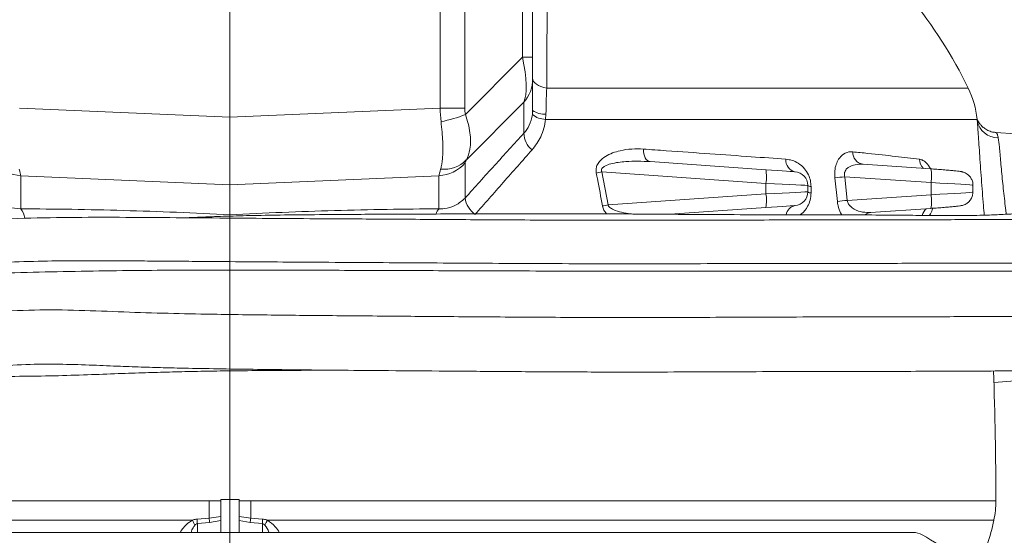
# Model space of a CAD drawing. Header units: millimetres. Extents: x 0 to 8410, y 0 to 5940.
# Tile 20 of 179: x 1330 to 1544, y 2872 to 2985. Entities that reach past the tile are written whole.
import ezdxf

# ---------------------------------------------------------------- set-up
doc = ezdxf.new("R2010")
doc.units = ezdxf.units.MM
doc.header["$LTSCALE"] = 10
doc.linetypes.add('CENTERX2', pattern=[20.32, 12.7, -2.54, 2.54, -2.54])
doc.styles.add('SLDTEXTSTYLE0', font='TXT', dxfattribs={"width": 0.605})
doc.dimstyles.new('SLDDIMSTYLE0', dxfattribs={"dimtxt": 50, "dimasz": 50, "dimexe": 0, "dimexo": 0.0625, "dimgap": 12.5, "dimtad": 1, "dimtoh": 1, "dimdec": 1, "dimrnd": 1e-09, "dimzin": 12, "dimdsep": 46, "dimtxsty": 'SLDTEXTSTYLE0', "dimsah": 1, "dimcen": 0.09, "dimadec": 0, "dimazin": 0, "dimtfac": 1, "dimtofl": 0, "dimtmove": 0, "dimatfit": 3, "dimfxl": 0, "dimfrac": 2, "dimtolj": 1, "dimtzin": 12, "dimarcsym": 0})

# ---------------------------------------------------------------- blocks, each defined once
blk = doc.blocks.new('*D14')
at = {"color": 7, "linetype": 'Continuous', "lineweight": 0}
for p, q in [((1075.65, 3477.87), (1075.65, 3610.76)), ((1075.65, 3595.76), (1375.65, 3595.76))]:
    blk.add_line(p, q, dxfattribs=at)
for points in [[(1075.65, 3595.76), (1125.65, 3588.26), (1125.65, 3603.26)], [(1375.65, 3595.76), (1325.65, 3603.26), (1325.65, 3588.26)]]:
    blk.add_solid(points, dxfattribs=at)
at = {"color": 7, "linetype": 'Continuous', "lineweight": 0, "insert": (1168.37, 3660.22), "char_height": 50, "attachment_point": 1, "style": 'SLDTEXTSTYLE0'}
blk.add_mtext('300', dxfattribs=at)

msp = doc.modelspace()

# ---------------------------------------------------------------- linework, layer by layer
at = {"color": 7, "linetype": 'CENTERX2', "lineweight": 0}
msp.add_line((1375.65, 2663.03), (1375.65, 4560.19), dxfattribs=at)
at = {"color": 7, "linetype": 'Continuous', "lineweight": 0}
for p, q in [((1375.65, 2963.44), (1375.65, 3020.87)), ((1441.65, 3020.87), (1441.65, 2976.56)), ((1441.65, 2976.56), (1441.65, 2971.84)), ((1441.65, 2971.84), (1441.65, 2964.93)), ((1441.6, 2964.03), (1441.65, 2964.93)), ((1375.65, 2963.44), (1375.65, 2948.69)), ((1538.61, 2962.19), (1538.54, 2962.99)), ((1546.86, 2959.82), (1542.72, 2960.11)), ((1467.25, 2953.78), (1492.47, 2952.01)), ((1528.47, 2952.18), (1513.62, 2953.19)), ((1528.46, 2952.18), (1528.47, 2952.18)), ((1375.65, 2942.17), (1375.65, 2948.69)), ((1501.65, 2948.57), (1501.65, 2947.17)), ((1537.65, 2947.14), (1537.65, 2948.6)), ((1492.47, 2943.73), (1471.65, 2942.27)), ((1515.29, 2942.67), (1528.47, 2943.56)), ((1528.47, 2943.56), (1528.46, 2943.56)), ((1542.22, 2905.6), (1546.86, 2905.93)), ((1373.65, 2880.02), (1377.65, 2880.02)), ((1373.65, 2880.02), (1373.65, 2879.73)), ((1373.65, 2876.33), (1373.65, 2879.73)), ((1377.65, 2880.02), (1377.65, 2879.73)), ((1377.65, 2876.33), (1377.65, 2879.73)), ((1373.65, 2876.33), (1373.65, 2875.45)), ((1373.65, 2872.87), (1373.65, 2875.45)), ((1377.65, 2876.33), (1377.65, 2875.45)), ((1377.65, 2872.87), (1377.65, 2875.45)), ((1524.57, 2872.87), (1226.74, 2872.87))]:
    msp.add_line(p, q, dxfattribs=at)
at = {"color": 8, "linetype": 'Continuous', "lineweight": 0}
for p, q in [((1421.49, 2965.46), (1421.49, 3020.87)), ((1426.87, 3020.87), (1426.87, 2965.46)), ((1439.46, 2976.56), (1439.46, 3020.87)), ((1427.01, 2964.07), (1439.46, 2976.56)), ((1441.65, 2976.56), (1439.46, 2976.56)), ((1444.72, 2969.78), (1536.63, 2969.78)), ((1439.74, 2966.72), (1427.19, 2954.12)), ((1439.74, 2959.96), (1439.74, 2966.72)), ((1329.82, 2965.46), (1375.65, 2963.44)), ((1375.65, 2963.44), (1421.49, 2965.46)), ((1426.87, 2965.46), (1421.49, 2965.46)), ((1444.56, 2964.15), (1444.47, 2962.99)), ((1538.54, 2962.99), (1444.47, 2962.99)), ((1426.91, 2953.45), (1426.91, 2945.8)), ((1375.65, 2948.69), (1330.06, 2950.69)), ((1330.06, 2950.69), (1330.06, 2943.47)), ((1421.24, 2950.69), (1375.65, 2948.69)), ((1421.24, 2943.47), (1421.24, 2950.69)), ((1456.72, 2951.52), (1458.11, 2944.32)), ((1492.53, 2949.02), (1456.72, 2951.52)), ((1508.09, 2945.08), (1507.55, 2950.22)), ((1509.69, 2950.47), (1510.24, 2945.31)), ((1528.53, 2949.19), (1509.69, 2950.47)), ((1492.53, 2946.72), (1492.53, 2949.02)), ((1502.35, 2948.33), (1502.35, 2946.93)), ((1528.53, 2946.55), (1528.53, 2949.19)), ((1458.11, 2944.32), (1492.53, 2946.72)), ((1510.24, 2945.31), (1528.53, 2946.55)), ((1308.65, 2879.75), (1371.1, 2879.75)), ((1380.21, 2879.75), (1542.65, 2879.75)), ((1367.47, 2875.52), (1308.52, 2875.52)), ((1368.52, 2875.77), (1371.11, 2875.96)), ((1371.24, 2875.03), (1368.57, 2874.79)), ((1368.57, 2874.79), (1368.57, 2872.87)), ((1371.11, 2875.96), (1373.65, 2876.33)), ((1373.65, 2875.45), (1371.24, 2875.03)), ((1377.65, 2876.33), (1380.2, 2875.96)), ((1380.07, 2875.03), (1377.65, 2875.45)), ((1382.74, 2874.79), (1380.07, 2875.03)), ((1380.2, 2875.96), (1382.79, 2875.77)), ((1382.74, 2872.87), (1382.74, 2874.79)), ((1542.21, 2875.52), (1383.84, 2875.52))]:
    msp.add_line(p, q, dxfattribs=at)
at = {"color": 8, "linetype": 'Continuous', "lineweight": 0, "flags": 128}
for points in [[(1441.65, 2971.96), (1441.71, 2971.62), (1441.87, 2971.28), (1442.13, 2970.95), (1442.49, 2970.65), (1442.94, 2970.38), (1443.47, 2970.14), (1444.07, 2969.94), (1444.72, 2969.78)], [(1467.25, 2953.78), (1466.96, 2953.85), (1466.69, 2954.01), (1466.44, 2954.26), (1466.22, 2954.6), (1466.05, 2955), (1465.92, 2955.47), (1465.84, 2955.97), (1465.81, 2956.5)], [(1501.65, 2948.57), (1501.48, 2948.58), (1500.97, 2948.61), (1500.15, 2948.65), (1499.03, 2948.7), (1497.65, 2948.77), (1496.08, 2948.85), (1494.35, 2948.93), (1492.53, 2949.02)], [(1492.53, 2946.72), (1494.35, 2946.81), (1496.08, 2946.9), (1497.65, 2946.97), (1499.03, 2947.04), (1500.15, 2947.09), (1500.97, 2947.14), (1501.48, 2947.16), (1501.65, 2947.17)], [(1371.1, 2879.75), (1371.1, 2879.27), (1371.1, 2878.8), (1371.1, 2878.32), (1371.1, 2877.85), (1371.1, 2877.37), (1371.1, 2876.9), (1371.11, 2876.43), (1371.11, 2875.96)], [(1380.2, 2875.96), (1380.2, 2876.43), (1380.2, 2876.9), (1380.21, 2877.37), (1380.21, 2877.85), (1380.21, 2878.32), (1380.21, 2878.8), (1380.21, 2879.27), (1380.21, 2879.75)]]:
    msp.add_lwpolyline(points, dxfattribs=at)
at = {"color": 7, "linetype": 'Continuous', "lineweight": 0, "flags": 128}
for points in [[(1492.47, 2952.01), (1493.75, 2951.92), (1494.96, 2951.84), (1496.06, 2951.76), (1497.02, 2951.69), (1497.81, 2951.64), (1498.39, 2951.6), (1498.74, 2951.57), (1498.86, 2951.57)], [(1498.86, 2944.18), (1498.74, 2944.17), (1498.39, 2944.14), (1497.81, 2944.1), (1497.02, 2944.05), (1496.06, 2943.98), (1494.96, 2943.9), (1493.75, 2943.82), (1492.47, 2943.73)]]:
    msp.add_lwpolyline(points, dxfattribs=at)
at = {"color": 7, "linetype": 'Continuous', "lineweight": 0}
for centre, radius, start, end in [((1446.64, 2926.17), 100, 25.8558, 39.3125), ((1518.63, 2961.06), 20, 5.5403, 25.8558), ((1498.65, 2948.57), 3, 360, 86), ((1498.65, 2947.17), 3, 274, 0), ((661.01, 2877.87), 881.64, 0.12192, 1.96406), ((1522.65, 2879.7), 20, 347.9186, 0.1219), ((1493.32, 2885.98), 50, 335.3104, 347.9186), ((1524.57, 2868.87), 4, 59.5515, 90), ((766.45, 1579.19), 1500, 58.91646, 59.55146)]:
    msp.add_arc(centre, radius, start, end, dxfattribs=at)
at = {"color": 8, "linetype": 'Continuous', "lineweight": 0}
for centre, radius, start, end in [((1433.85, 2971.84), 7.81, 319.0029, 359.9423), ((1444.1, 2968.27), 4.14, 233.793, 276.4036), ((1416.08, 2990.97), 29.04, 281.135, 292.1123), ((1444.56, 2967.71), 4.72, 231.1839, 268.8516), ((1543.18, 2963.63), 4.7, 190.8086, 269.7536), ((1444.42, 2960.01), 4.68, 180.5672, 231.9451), ((1514.1, 2955.81), 2.66, 177.8481, 259.5167), ((1422.25, 2959.14), 7.04, 264.7212, 314.536), ((1499.42, 2954.08), 2.57, 175.0079, 257.4977), ((1529, 2954.45), 3.02, 182.8588, 225.6293), ((1330.47, 2958.73), 8.04, 221.0371, 267.1375), ((1420.84, 2958.73), 8.04, 272.8625, 318.9629), ((1483.85, 2950.37), 8.78, 351.1883, 10.8102), ((1519.98, 2950.52), 8.65, 351.1538, 11.0868), ((1486.54, 2805.86), 148.69, 101.5692, 102.0397), ((1530.98, 2755.72), 195.91, 96.2382, 96.869), ((1502.29, 2949.29), 0.959, 228.4456, 273.355), ((1432.4, 2946.72), 5.56, 189.4674, 233.5755), ((1483.85, 2945.38), 8.78, 349.1898, 8.8117), ((1502.29, 2947.9), 0.972, 229.1569, 273.4129), ((1531.4, 2736.36), 210.02, 95.7838, 96.373), ((1519.98, 2945.22), 8.65, 348.9132, 8.8462), ((1327.26, 2941.1), 3.67, 4.9964, 40.2511), ((1422.73, 2941.9), 2.16, 133.5564, 166.8283), ((1487.61, 2781.7), 165.27, 100.2844, 100.713), ((1499.27, 2941.87), 2.34, 100.0379, 172.5158), ((1529.48, 2941.32), 2.97, 133.0641, 166.0593), ((1515.52, 2940.49), 2.18, 93.2568, 129.7131), ((1337.03, 2858.48), 34.88, 27.2821, 29.2339), ((1274.67, 2870.34), 94, 2.7135, 3.3132), ((1277.07, 2862.65), 94.98, 7.4887, 8.0583), ((1474.24, 2862.65), 94.98, 171.9417, 172.5113), ((1476.63, 2870.34), 94, 176.6868, 177.2865), ((1414.28, 2858.48), 34.88, 150.7661, 152.7179)]:
    msp.add_arc(centre, radius, start, end, dxfattribs=at)
for centre, major_axis, ratio, start_param, end_param in [((1433.65, 2981.66), (-5.18, 15.87), 0.256879, 3.412862, 4.302972), ((1428.07, 2965.78), (-0.26, 15), 0.438977, 1.58484, 1.785018), ((1433.87, 2965.78), (4.96, 5.18), 0.954793, 2.357344, 2.557523), ((1433.17, 2960.62), (6.23, 7.26), 0.083225, 2.746246, 3.044976), ((1324.22, 2965.74), (-5.83, 15.27), 0.037648, 3.299831, 3.598561), ((1427.09, 2965.74), (5.83, 15.27), 0.037648, 2.684624, 2.983355), ((1527.65, 2949.06), (10, -0.46), 0.016706, 0.000594, 1.484299), ((1527.65, 2946.68), (10, 0.46), 0.016706, 4.798887, 6.282197)]:
    msp.add_ellipse(centre, major_axis=major_axis, ratio=ratio, start_param=start_param, end_param=end_param, dxfattribs=at)
at = {"color": 7, "linetype": 'Continuous', "lineweight": 0}
for points, knots in [([(1227.42, 3115.73), (1227.23, 3115.69), (1226.22, 3115.44), (1224.38, 3114.9), (1221.46, 3114), (1217.77, 3112.74), (1213.08, 3110.93), (1207.86, 3108.61), (1202.42, 3105.82), (1197.35, 3102.74), (1192.72, 3099.43), (1188.56, 3095.93), (1184.86, 3092.16), (1181.82, 3088.41), (1179.53, 3085.03), (1177.97, 3082.31), (1176.92, 3080.23), (1176.09, 3078.41), (1175.22, 3076.33), (1174.25, 3073.65), (1173.26, 3070.31), (1172.35, 3066.41), (1171.57, 3061.54), (1171.08, 3056.03), (1170.97, 3050.12), (1171.22, 3044.59), (1171.76, 3039.51), (1172.45, 3035.01), (1173.1, 3031.37), (1173.63, 3028.63), (1174.04, 3026.57), (1174.45, 3024.53), (1174.93, 3022.12), (1175.57, 3019), (1176.48, 3014.6), (1177.61, 3009.08), (1178.87, 3002.8), (1180.03, 2996.78), (1181.09, 2991.22), (1182.06, 2986.14), (1182.97, 2981.38), (1183.87, 2976.8), (1184.72, 2972.63), (1185.57, 2968.75), (1186.44, 2965), (1187.49, 2960.96), (1188.72, 2956.7), (1190.09, 2952.54), (1191.42, 2948.98), (1192.58, 2946.21), (1193.54, 2944.12), (1194.49, 2942.2), (1195.61, 2940.13), (1197.05, 2937.72), (1198.74, 2935.21), (1200.96, 2932.35), (1203.57, 2929.59), (1206.21, 2927.57), (1208.43, 2926.32), (1210.39, 2925.47), (1212.74, 2924.77), (1215.15, 2924.35), (1217.27, 2924.18), (1219.02, 2924.13), (1220.61, 2924.15), (1222.35, 2924.23), (1224.39, 2924.37), (1226.84, 2924.58), (1229.45, 2924.83), (1232.39, 2925.09), (1235.69, 2925.36), (1239.68, 2925.69), (1244.04, 2926.03), (1248.65, 2926.39), (1253.03, 2926.73), (1257.24, 2927.05), (1261.35, 2927.38), (1265.56, 2927.71), (1269.58, 2928.04), (1273.38, 2928.35), (1277.15, 2928.66), (1281.48, 2929.01), (1286.64, 2929.41), (1292.6, 2929.84), (1299.04, 2930.27), (1305.62, 2930.68), (1312.27, 2931.07), (1319.62, 2931.48), (1327.52, 2931.86), (1335.69, 2932.1), (1343.23, 2932.15), (1350.04, 2932.13), (1356.14, 2932.09), (1361.83, 2932.05), (1368.27, 2932), (1375.95, 2931.94), (1385.03, 2931.88), (1394.89, 2931.81), (1405.17, 2931.75), (1415.7, 2931.68), (1426.31, 2931.62), (1437.19, 2931.55), (1448.33, 2931.5), (1459.71, 2931.47), (1471.21, 2931.48), (1482.64, 2931.51), (1493.74, 2931.54), (1504.23, 2931.55), (1513.39, 2931.56), (1521.36, 2931.57), (1528.41, 2931.59), (1535.01, 2931.61), (1541.06, 2931.63), (1546.46, 2931.63), (1551.15, 2931.62), (1555.07, 2931.59), (1558.2, 2931.54), (1560.61, 2931.5), (1562.38, 2931.47), (1563.57, 2931.47), (1564.47, 2931.55), (1565.26, 2931.73), (1566.04, 2932.03), (1566.75, 2932.42), (1567.36, 2932.87), (1567.92, 2933.39), (1568.59, 2934.23), (1569.19, 2935.44), (1569.53, 2936.9), (1569.53, 2938.44), (1569.17, 2939.99), (1568.46, 2941.4), (1567.5, 2942.55), (1566.3, 2943.43), (1565.22, 2943.87), (1564.38, 2944.05), (1563.68, 2944.11), (1562.85, 2944.07), (1561.79, 2943.82), (1560.67, 2943.22), (1559.6, 2942.3), (1559.18, 2941.41), (1558.97, 2940.96)], [0, 0, 0, 0, 0.000756, 0.004092, 0.007444, 0.012639, 0.01917, 0.026768, 0.034587, 0.042627, 0.049523, 0.056542, 0.06365, 0.070284, 0.075781, 0.080143, 0.083013, 0.085314, 0.088329, 0.092258, 0.097092, 0.102832, 0.109105, 0.117931, 0.126327, 0.134314, 0.141916, 0.149007, 0.154953, 0.158734, 0.161715, 0.164409, 0.168081, 0.172801, 0.178584, 0.187912, 0.197208, 0.205809, 0.213666, 0.220737, 0.22726, 0.233689, 0.240015, 0.24486, 0.250232, 0.256151, 0.262584, 0.269427, 0.275537, 0.279888, 0.283454, 0.286459, 0.290216, 0.294931, 0.300468, 0.305794, 0.313989, 0.320934, 0.324081, 0.327956, 0.332834, 0.338024, 0.342139, 0.345379, 0.348405, 0.351494, 0.355522, 0.36055, 0.365924, 0.370426, 0.376723, 0.383515, 0.391041, 0.398496, 0.405893, 0.411892, 0.418136, 0.424643, 0.430788, 0.435787, 0.44109, 0.44694, 0.454156, 0.462727, 0.471583, 0.480445, 0.489311, 0.498179, 0.509516, 0.520348, 0.530318, 0.53931, 0.547202, 0.554199, 0.561474, 0.572171, 0.583749, 0.596324, 0.610038, 0.623467, 0.637493, 0.652162, 0.66754, 0.683692, 0.700603, 0.718011, 0.735655, 0.753308, 0.770754, 0.785323, 0.800305, 0.815478, 0.830549, 0.845138, 0.858771, 0.8712, 0.882461, 0.892641, 0.901861, 0.910181, 0.917078, 0.922758, 0.927485, 0.931387, 0.93342, 0.936694, 0.941085, 0.946212, 0.951824, 0.957649, 0.962785, 0.967229, 0.972186, 0.976401, 0.980024, 0.981621, 0.983168, 0.985373, 0.988368, 0.992099, 0.996026, 1, 1, 1, 1]), ([(1562.28, 2940.78), (1562.28, 2940.78), (1562.3, 2940.8), (1562.23, 2940.8), (1562.13, 2940.81), (1561.94, 2940.83), (1561.62, 2940.85), (1561.08, 2940.88), (1560.31, 2940.91), (1559.24, 2940.95), (1557.8, 2940.99), (1555.9, 2941.03), (1553.46, 2941.07), (1550.36, 2941.1), (1546.48, 2941.12), (1541.76, 2941.12), (1536.09, 2941.11), (1529.44, 2941.09), (1521.86, 2941.07), (1513.85, 2941.06), (1505.63, 2941.05), (1497.46, 2941.04), (1489.16, 2941.02), (1479.98, 2941), (1470.07, 2940.98), (1459.58, 2940.97), (1449.62, 2940.99), (1440.24, 2941.03), (1431.42, 2941.08), (1423.15, 2941.13), (1415.38, 2941.18), (1408.09, 2941.23), (1399.83, 2941.28), (1390.55, 2941.33), (1379.97, 2941.4), (1369.3, 2941.49), (1358.39, 2941.58), (1347.44, 2941.64), (1336.49, 2941.58), (1326.62, 2941.28), (1317.96, 2940.88), (1310.48, 2940.49), (1302.64, 2940.03), (1294.51, 2939.5), (1286.18, 2938.9), (1279.61, 2938.38), (1275.1, 2938.02), (1272.8, 2937.83), (1270.82, 2937.67), (1268.82, 2937.5), (1266.56, 2937.32), (1264.02, 2937.11), (1261.24, 2936.88), (1257.96, 2936.62), (1254.19, 2936.32), (1249.91, 2935.98), (1245.54, 2935.66), (1241.46, 2935.36), (1238.1, 2935.09), (1235.32, 2934.85), (1232.84, 2934.61), (1230.36, 2934.34), (1228.03, 2934.06), (1226, 2933.8), (1224.15, 2933.57), (1222.32, 2933.38), (1220.38, 2933.26), (1218.56, 2933.25), (1217.04, 2933.38), (1215.82, 2933.59), (1214.72, 2933.88), (1213.54, 2934.31), (1212.25, 2934.99), (1211.01, 2935.86), (1210.01, 2936.73), (1209.32, 2937.4), (1208.77, 2937.98), (1208.01, 2938.81), (1206.83, 2940.24), (1205.31, 2942.36), (1203.67, 2945.04), (1201.95, 2948.31), (1200.13, 2952.48), (1198.28, 2957.67), (1196.9, 2961.99), (1196.28, 2964.68), (1196.16, 2965.21)], [0, 0, 0, 0, 0.001913, 0.005812, 0.009988, 0.014477, 0.020844, 0.027924, 0.035854, 0.044795, 0.054937, 0.066503, 0.079748, 0.094967, 0.11249, 0.13243, 0.15457, 0.178647, 0.203866, 0.22909, 0.250856, 0.272149, 0.292819, 0.312737, 0.337944, 0.361399, 0.382957, 0.402758, 0.420997, 0.437845, 0.453445, 0.467926, 0.481396, 0.502401, 0.522441, 0.543329, 0.564907, 0.586992, 0.6094, 0.631987, 0.645879, 0.660855, 0.676789, 0.693568, 0.711072, 0.729079, 0.735423, 0.740274, 0.744098, 0.748479, 0.753551, 0.759296, 0.765693, 0.772632, 0.782079, 0.792328, 0.803381, 0.813864, 0.822696, 0.829061, 0.835679, 0.842607, 0.849316, 0.855161, 0.860131, 0.865964, 0.872638, 0.879752, 0.885643, 0.89062, 0.895281, 0.900444, 0.906611, 0.913256, 0.918383, 0.921753, 0.923832, 0.926236, 0.932414, 0.940507, 0.948469, 0.957898, 0.968986, 0.981906, 0.996481, 1, 1, 1, 1]), ([(1542.73, 2960.14), (1542.46, 2960.16), (1541.82, 2960.2), (1540.91, 2960.55), (1540.07, 2961.07), (1539.43, 2961.66), (1538.98, 2962.23), (1538.71, 2962.71), (1538.59, 2963), (1538.56, 2963.07), (1538.56, 2963.09)], [0, 0, 0, 0, 0.130108, 0.305026, 0.46384, 0.608334, 0.737881, 0.854778, 0.972209, 1, 1, 1, 1]), ([(1540.11, 2942.08), (1540.05, 2942.78), (1539.91, 2944.41), (1539.7, 2947.1), (1539.48, 2950.03), (1539.27, 2952.92), (1539.09, 2955.64), (1538.92, 2958.14), (1538.78, 2960.17), (1538.68, 2961.52), (1538.62, 2962.05), (1538.61, 2962.19)], [0, 0, 0, 0, 0.093277, 0.217194, 0.344369, 0.470903, 0.600972, 0.726959, 0.85657, 0.96251, 1, 1, 1, 1]), ([(1537.63, 2948.6), (1537.64, 2948.67), (1537.68, 2949.04), (1537.49, 2949.66), (1537.13, 2950.35), (1536.68, 2950.84), (1536.22, 2951.18), (1535.79, 2951.39), (1535.46, 2951.5), (1535.21, 2951.57), (1534.96, 2951.62), (1534.59, 2951.67), (1533.98, 2951.74), (1533.03, 2951.83), (1531.86, 2951.93), (1530.5, 2952.04), (1529.34, 2952.12), (1528.65, 2952.17), (1528.47, 2952.18)], [0, 0, 0, 0, 0.015276, 0.079548, 0.133943, 0.181508, 0.22307, 0.258637, 0.287628, 0.313341, 0.350627, 0.417957, 0.52656, 0.631618, 0.742305, 0.851113, 0.959247, 1, 1, 1, 1]), ([(1528.47, 2943.56), (1528.73, 2943.58), (1529.48, 2943.63), (1530.7, 2943.72), (1532.02, 2943.82), (1533.17, 2943.92), (1534.1, 2944.02), (1534.69, 2944.09), (1535.05, 2944.14), (1535.35, 2944.21), (1535.74, 2944.32), (1536.23, 2944.56), (1536.77, 2944.97), (1537.26, 2945.57), (1537.6, 2946.33), (1537.62, 2946.88), (1537.64, 2947.14)], [0, 0, 0, 0, 0.05639, 0.164184, 0.272297, 0.38085, 0.490448, 0.603247, 0.667052, 0.704413, 0.736647, 0.777613, 0.825316, 0.882857, 0.944459, 1, 1, 1, 1]), ([(1577.25, 2944.32), (1577.35, 2944.15), (1577.92, 2943.3), (1578.51, 2941.47), (1578.95, 2939), (1578.96, 2936.32), (1578.58, 2933.73), (1577.86, 2931.34), (1576.69, 2928.68), (1574.82, 2926.02), (1572.38, 2923.58), (1570.26, 2922), (1568.59, 2920.98), (1567.4, 2920.36), (1566.51, 2919.97), (1565.93, 2919.75), (1565.55, 2919.64), (1565.38, 2919.6), (1565.23, 2919.57), (1565.05, 2919.57), (1564.76, 2919.58), (1564.28, 2919.63), (1563.51, 2919.68), (1562.33, 2919.76), (1560.62, 2919.83), (1558.37, 2919.9), (1555.54, 2919.95), (1552.12, 2919.99), (1547.9, 2920), (1542.82, 2919.99), (1536.83, 2919.96), (1529.94, 2919.92), (1521.83, 2919.9), (1512.55, 2919.89), (1502.1, 2919.87), (1491.32, 2919.84), (1480.53, 2919.79), (1469.97, 2919.75), (1459.84, 2919.74), (1450.25, 2919.77), (1441.22, 2919.82), (1432.7, 2919.88), (1424.66, 2919.94), (1417.08, 2920), (1409.51, 2920.06), (1401.98, 2920.13), (1394.49, 2920.19), (1387.3, 2920.26), (1380.14, 2920.34), (1372.15, 2920.46), (1363.31, 2920.63), (1353.69, 2920.9), (1343.97, 2921.31), (1334.19, 2921.53), (1324.31, 2921), (1314.18, 2919.98), (1303.56, 2919.04), (1295.14, 2918.33), (1289.08, 2917.79), (1285.37, 2917.46), (1281.71, 2917.12), (1278.34, 2916.82), (1275.51, 2916.57), (1273.14, 2916.38), (1270.88, 2916.2), (1268.34, 2916.02), (1265.45, 2915.84), (1262.12, 2915.67), (1259, 2915.57), (1256.15, 2915.52), (1253.74, 2915.53), (1251.52, 2915.59), (1249.71, 2915.69), (1248.12, 2915.82), (1246.44, 2916.01), (1244.57, 2916.33), (1242.95, 2916.74), (1241.77, 2917.13), (1240.84, 2917.5), (1239.91, 2917.94), (1238.87, 2918.55), (1237.92, 2919.23), (1237.3, 2919.78), (1237.07, 2919.99)], [0, 0, 0, 0, 0.001227, 0.006446, 0.012855, 0.019444, 0.027583, 0.034514, 0.041348, 0.054611, 0.067674, 0.082074, 0.09254, 0.102454, 0.111293, 0.118814, 0.124787, 0.130558, 0.136408, 0.142706, 0.150524, 0.159197, 0.168917, 0.179916, 0.192472, 0.20691, 0.221064, 0.237131, 0.255335, 0.275552, 0.29754, 0.321031, 0.345093, 0.373049, 0.400368, 0.426683, 0.451734, 0.475345, 0.49734, 0.517625, 0.536343, 0.553667, 0.569749, 0.584715, 0.598668, 0.614196, 0.628525, 0.641895, 0.655501, 0.669562, 0.687671, 0.706225, 0.725054, 0.744065, 0.763302, 0.783476, 0.805374, 0.828675, 0.836717, 0.844886, 0.853177, 0.861393, 0.86808, 0.873001, 0.878382, 0.884706, 0.891942, 0.900533, 0.91113, 0.917918, 0.925306, 0.932815, 0.938787, 0.943187, 0.949773, 0.958286, 0.965774, 0.971334, 0.976363, 0.981465, 0.987739, 0.995286, 1, 1, 1, 1]), ([(1218.04, 2924.17), (1218.56, 2923.47), (1220.29, 2921.11), (1222.97, 2918.14), (1225.82, 2914.98), (1228.25, 2912.52), (1230.6, 2910.38), (1232.86, 2908.64), (1235.08, 2907.23), (1237.16, 2906.19), (1239.05, 2905.48), (1240.72, 2904.97), (1242.41, 2904.56), (1244.27, 2904.22), (1246.34, 2903.96), (1248.76, 2903.76), (1251.73, 2903.65), (1255.26, 2903.63), (1258.91, 2903.68), (1262.12, 2903.78), (1264.87, 2903.9), (1267.91, 2904.07), (1271.42, 2904.31), (1275.6, 2904.64), (1280.29, 2905.05), (1285.89, 2905.57), (1292.56, 2906.16), (1299.95, 2906.78), (1307.82, 2907.46), (1316.07, 2908.24), (1324.12, 2909.09), (1331.89, 2909.6), (1339.01, 2909.59), (1345.58, 2909.37), (1351.52, 2909.11), (1356.81, 2908.92), (1361.75, 2908.78), (1367.39, 2908.66), (1374.06, 2908.54), (1381.9, 2908.43), (1390.29, 2908.34), (1399.29, 2908.25), (1409.73, 2908.17), (1421.51, 2908.07), (1434.5, 2907.97), (1447.84, 2907.88), (1460.55, 2907.84), (1472.57, 2907.86), (1483.7, 2907.91), (1494.54, 2907.95), (1504.84, 2907.98), (1514.41, 2907.99), (1523.22, 2908), (1531.43, 2908.03), (1539.03, 2908.07), (1545.86, 2908.1), (1551.47, 2908.1), (1555.91, 2908.07), (1559.3, 2908.02), (1561.94, 2907.95), (1563.93, 2907.87), (1565.38, 2907.81), (1566.38, 2907.79), (1567.15, 2907.83), (1567.86, 2907.94), (1568.71, 2908.15), (1569.78, 2908.5), (1571.1, 2909), (1572.75, 2909.74), (1574.67, 2910.76), (1577.05, 2912.24), (1579.54, 2914.11), (1582.04, 2916.44), (1584.35, 2919.06), (1586.44, 2922.13), (1587.98, 2925.3), (1588.96, 2928.06), (1589.47, 2930), (1589.78, 2931.47), (1590.02, 2932.85), (1590.23, 2934.71), (1590.3, 2936.97), (1590.21, 2939.23), (1589.97, 2940.73), (1589.87, 2941.36)], [0, 0, 0, 0, 0.006489, 0.021845, 0.033286, 0.044633, 0.055179, 0.064816, 0.072537, 0.080213, 0.086568, 0.090862, 0.096335, 0.102765, 0.108347, 0.114737, 0.123598, 0.134401, 0.143803, 0.151711, 0.158106, 0.163599, 0.17323, 0.18229, 0.191692, 0.203983, 0.218051, 0.232916, 0.248302, 0.264299, 0.280929, 0.294855, 0.307759, 0.319628, 0.33032, 0.339674, 0.348099, 0.356877, 0.369901, 0.383848, 0.398808, 0.414894, 0.432254, 0.455353, 0.479623, 0.505216, 0.532317, 0.555089, 0.578512, 0.602285, 0.626165, 0.649871, 0.673428, 0.697551, 0.721851, 0.74576, 0.768538, 0.786032, 0.80204, 0.816636, 0.829942, 0.842118, 0.853325, 0.862275, 0.870759, 0.878929, 0.886847, 0.894525, 0.902435, 0.911838, 0.921206, 0.932159, 0.940432, 0.949366, 0.958646, 0.966528, 0.972715, 0.977328, 0.979172, 0.982136, 0.986088, 0.990829, 0.996137, 1, 1, 1, 1]), ([(1551.09, 2941.09), (1551.01, 2941.14), (1550.69, 2941.34), (1550.07, 2941.62), (1549.34, 2941.9), (1548.55, 2942.13), (1547.71, 2942.29), (1546.81, 2942.36), (1545.83, 2942.34), (1544.61, 2942.26), (1543.09, 2942.18), (1541.21, 2942.1), (1539.08, 2942.05), (1536.42, 2942.02), (1533.14, 2942), (1529.19, 2942.01), (1524.51, 2942.05), (1518.79, 2942.1), (1511.93, 2942.15), (1503.78, 2942.17), (1494.58, 2942.18), (1484.36, 2942.19), (1473.49, 2942.26), (1462.74, 2942.34), (1452.45, 2942.4), (1442.87, 2942.41), (1433.62, 2942.39), (1424.91, 2942.35), (1416.86, 2942.32), (1409.51, 2942.29), (1402.02, 2942.25), (1394.46, 2942.2), (1386.93, 2942.12), (1380.29, 2942.01), (1374.46, 2941.85), (1370.13, 2941.7), (1367.45, 2941.58), (1366.46, 2941.53), (1366.18, 2941.51)], [0, 0, 0, 0, 0.002227, 0.009713, 0.016538, 0.023847, 0.03672, 0.051454, 0.068677, 0.089275, 0.11385, 0.133908, 0.156495, 0.182055, 0.211093, 0.244013, 0.280472, 0.319708, 0.367885, 0.417451, 0.467745, 0.518652, 0.570038, 0.620983, 0.663322, 0.703616, 0.741739, 0.776742, 0.8082, 0.836573, 0.862275, 0.894407, 0.922669, 0.947566, 0.969483, 0.988705, 0.996816, 1, 1, 1, 1]), ([(1564.38, 2931.56), (1564.12, 2931.44), (1563.51, 2931.16), (1562.69, 2930.86), (1561.89, 2930.58), (1561.21, 2930.37), (1560.65, 2930.21), (1560.1, 2930.08), (1559.64, 2929.97), (1559.12, 2929.87), (1558.68, 2929.82), (1558.14, 2929.8), (1557.39, 2929.79), (1556.26, 2929.79), (1554.61, 2929.81), (1552.31, 2929.83), (1549.4, 2929.85), (1545.87, 2929.87), (1541.74, 2929.88), (1536.84, 2929.88), (1531.15, 2929.89), (1524.68, 2929.88), (1517.5, 2929.88), (1509.28, 2929.87), (1499.96, 2929.87), (1489.68, 2929.86), (1479.25, 2929.86), (1468.91, 2929.86), (1458.88, 2929.86), (1448.75, 2929.88), (1438.61, 2929.91), (1428.5, 2929.94), (1419.07, 2929.98), (1410.27, 2930.01), (1401.44, 2930.04), (1392.6, 2930.07), (1383.45, 2930.09), (1374.24, 2930.09), (1364.63, 2930.08), (1354.65, 2930.02), (1344.44, 2929.88), (1334.03, 2929.66), (1324.67, 2929.42), (1316.57, 2929.18), (1309.81, 2928.94), (1303.23, 2928.68), (1296.84, 2928.42), (1290.76, 2928.17), (1285.74, 2927.98), (1281.84, 2927.85), (1278.96, 2927.76), (1276.05, 2927.68), (1272.7, 2927.6), (1269.25, 2927.56), (1266.11, 2927.54), (1264.38, 2927.55), (1263.59, 2927.56)], [0, 0, 0, 0, 0.007927, 0.0192372, 0.0297014, 0.0397802, 0.0493213, 0.0581809, 0.0708242, 0.0838809, 0.097774, 0.109129, 0.121523, 0.1352811, 0.1507635, 0.1683627, 0.1884993, 0.2081174, 0.2301874, 0.2545378, 0.2806955, 0.3081969, 0.336377, 0.3644871, 0.3967653, 0.4281984, 0.4584979, 0.4873497, 0.5144444, 0.5395366, 0.5671289, 0.5922993, 0.6153492, 0.6365422, 0.6561062, 0.6785591, 0.6992765, 0.7207372, 0.7434484, 0.7672214, 0.7918564, 0.8171237, 0.8427234, 0.859598, 0.8762503, 0.8926845, 0.9089045, 0.924914, 0.9398135, 0.9485008, 0.9561857, 0.9632723, 0.9725143, 0.9843576, 0.9929199, 1, 1, 1, 1]), ([(1300.67, 2906.85), (1302.62, 2906.85), (1307.11, 2906.84), (1314.28, 2906.88), (1322, 2906.9), (1329.61, 2906.9), (1337.17, 2907.01), (1344.43, 2907.25), (1351.07, 2907.5), (1357.03, 2907.71), (1362.54, 2907.86), (1367.97, 2907.99), (1373.63, 2908.09), (1380.05, 2908.16), (1387.32, 2908.21), (1394.45, 2908.24), (1398.98, 2908.24), (1400.82, 2908.24)], [0, 0, 0, 0, 0.063371, 0.145568, 0.227066, 0.307072, 0.383366, 0.454467, 0.519496, 0.577205, 0.628088, 0.680096, 0.73487, 0.792704, 0.866617, 0.946123, 1, 1, 1, 1])]:
    msp.add_open_spline(points, degree=3, knots=knots, dxfattribs=at)
at = {"color": 8, "linetype": 'Continuous', "lineweight": 0}
for points, knots in [([(1444.97, 3000.48), (1444.95, 2998.86), (1444.91, 2995.53), (1444.85, 2989.9), (1444.8, 2983.7), (1444.76, 2977.02), (1444.73, 2972.19), (1444.72, 2969.78)], [0, 0, 0, 0, 0.1911308, 0.3904087, 0.5896789, 0.7948426, 1, 1, 1, 1]), ([(1444.72, 2969.78), (1444.69, 2969.04), (1444.63, 2967.53), (1444.58, 2965.61), (1444.57, 2964.46), (1444.56, 2964.15)], [0, 0, 0, 0, 0.417302, 0.842715, 1, 1, 1, 1]), ([(1421.61, 2952.13), (1421.76, 2952.84), (1422, 2953.96), (1422.09, 2956.13), (1422.06, 2958.07), (1421.93, 2960.21), (1421.77, 2961.72), (1421.69, 2962.48)], [0, 0, 0, 0, 0.299816, 0.47312, 0.650999, 0.823298, 1, 1, 1, 1]), ([(1427.01, 2964.07), (1427.22, 2963.39), (1427.65, 2962.02), (1428.02, 2960.05), (1428.15, 2958.18), (1428.03, 2956.04), (1427.51, 2954.87), (1427.19, 2954.12)], [0, 0, 0, 0, 0.169982, 0.344147, 0.517717, 0.695841, 1, 1, 1, 1]), ([(1439.74, 2959.96), (1440.18, 2960.5), (1441.11, 2961.64), (1441.43, 2963.21), (1441.6, 2964.03)], [0, 0, 0, 0, 0.477508, 1, 1, 1, 1]), ([(1444.47, 2962.99), (1444.36, 2962.34), (1444.15, 2961.02), (1443.3, 2958.67), (1442.22, 2957.23), (1441.53, 2956.32)], [0, 0, 0, 0, 0.261408, 0.530392, 1, 1, 1, 1]), ([(1426.91, 2945.8), (1429.06, 2948.19), (1433.36, 2952.97), (1437.61, 2957.63), (1439.74, 2959.96)], [0, 0, 0, 0, 0.499653, 1, 1, 1, 1]), ([(1542.72, 2960.06), (1542.75, 2960.06), (1542.83, 2960.08), (1542.99, 2959.73), (1543.1, 2959.2), (1543.16, 2958.93)], [0, 0, 0, 0, 0.203825, 0.596259, 1, 1, 1, 1]), ([(1543.16, 2958.93), (1543.24, 2958.33), (1543.37, 2957.37), (1543.55, 2955.42), (1543.71, 2953.63), (1543.9, 2951.63), (1544.1, 2949.54), (1544.33, 2947.36), (1544.57, 2945.2), (1544.78, 2943.48), (1544.89, 2942.56), (1544.93, 2942.28)], [0, 0, 0, 0, 0.185667, 0.294347, 0.406194, 0.514578, 0.626118, 0.734346, 0.845698, 0.95402, 1, 1, 1, 1]), ([(1441.53, 2956.32), (1439.45, 2953.97), (1435.32, 2949.33), (1431.15, 2944.58), (1429.09, 2942.24)], [0, 0, 0, 0, 0.506283, 1, 1, 1, 1]), ([(1455.53, 2951.27), (1455.5, 2951.55), (1455.43, 2952.11), (1455.67, 2953.01), (1456.33, 2954.04), (1457.53, 2954.97), (1459.09, 2955.7), (1461.02, 2956.25), (1463.27, 2956.59), (1464.97, 2956.53), (1465.81, 2956.5)], [0, 0, 0, 0, 0.056462, 0.112865, 0.189396, 0.31878, 0.45439, 0.590365, 0.795109, 1, 1, 1, 1]), ([(1465.81, 2956.5), (1467.47, 2956.38), (1472.45, 2956.03), (1480.39, 2955.47), (1489.12, 2954.85), (1494.38, 2954.48), (1496.86, 2954.3)], [0, 0, 0, 0, 0.146734, 0.440352, 0.735575, 1, 1, 1, 1]), ([(1507.55, 2950.22), (1507.52, 2950.74), (1507.47, 2951.77), (1507.79, 2953.19), (1508.42, 2954.51), (1509.52, 2955.6), (1510.62, 2955.96), (1511.3, 2955.92), (1511.44, 2955.91)], [0, 0, 0, 0, 0.14609, 0.291759, 0.43879, 0.653891, 0.930418, 1, 1, 1, 1]), ([(1511.44, 2955.91), (1512.54, 2955.79), (1515.86, 2955.45), (1520.9, 2954.9), (1524.28, 2954.5), (1525.98, 2954.3)], [0, 0, 0, 0, 0.198678, 0.598235, 1, 1, 1, 1]), ([(1467.25, 2953.78), (1465.5, 2953.84), (1462.63, 2953.94), (1459.3, 2953.5), (1457.57, 2952.93), (1456.9, 2952.47), (1456.7, 2952.15), (1456.64, 2951.93), (1456.65, 2951.72), (1456.7, 2951.59), (1456.72, 2951.52)], [0, 0, 0, 0, 0.456872, 0.745962, 0.868556, 0.92841, 0.949565, 0.964692, 0.98373, 1, 1, 1, 1]), ([(1496.86, 2954.3), (1497.32, 2954.23), (1498.24, 2954.11), (1499.63, 2953.45), (1500.87, 2952.41), (1501.77, 2951.04), (1502.26, 2949.66), (1502.32, 2948.76), (1502.35, 2948.33)], [0, 0, 0, 0, 0.188143, 0.3760214, 0.5904701, 0.7547082, 0.8830017, 1, 1, 1, 1]), ([(1525.98, 2954.3), (1526.24, 2954.23), (1526.76, 2954.11), (1527.58, 2953.49), (1528.08, 2952.68), (1528.36, 2952.24)], [0, 0, 0, 0, 0.312804, 0.625203, 1, 1, 1, 1]), ([(1513.73, 2953.18), (1513.58, 2953.19), (1512.86, 2953.24), (1511.73, 2953.11), (1510.57, 2952.63), (1509.95, 2952.04), (1509.71, 2951.57), (1509.61, 2951.16), (1509.61, 2950.81), (1509.67, 2950.55), (1509.69, 2950.47)], [0, 0, 0, 0, 0.082203, 0.400828, 0.627242, 0.763442, 0.844949, 0.883545, 0.959631, 1, 1, 1, 1]), ([(1456.89, 2944.09), (1456.53, 2946.06), (1456.09, 2948.45), (1455.62, 2950.84), (1455.53, 2951.27)], [0, 0, 0, 0, 0.820473, 1, 1, 1, 1]), ([(1324.4, 2945.8), (1324.61, 2945.59), (1325.47, 2944.73), (1327.35, 2943.67), (1329.16, 2943.53), (1330.06, 2943.47)], [0, 0, 0, 0, 0.140521, 0.567131, 1, 1, 1, 1]), ([(1421.24, 2943.47), (1421.61, 2943.47), (1422.85, 2943.5), (1424.92, 2944.07), (1426.25, 2945.23), (1426.91, 2945.8)], [0, 0, 0, 0, 0.175489, 0.591241, 1, 1, 1, 1]), ([(1502.35, 2946.93), (1502.3, 2946.39), (1502.22, 2945.31), (1501.51, 2943.71), (1500.73, 2942.67), (1500.08, 2942.25), (1499.97, 2942.17)], [0, 0, 0, 0, 0.251263, 0.499312, 0.911634, 1, 1, 1, 1]), ([(1510.24, 2945.31), (1510.27, 2945.15), (1510.36, 2944.74), (1510.63, 2944.35), (1511.09, 2943.83), (1512.01, 2943.18), (1513.58, 2942.66), (1514.8, 2942.67), (1515.4, 2942.67)], [0, 0, 0, 0, 0.067333, 0.174458, 0.196727, 0.374485, 0.692743, 1, 1, 1, 1]), ([(1330.06, 2943.47), (1333.76, 2943.44), (1341.14, 2943.39), (1352.49, 2943.12), (1364.01, 2942.74), (1371.77, 2942.36), (1375.65, 2942.17)], [0, 0, 0, 0, 0.247666, 0.495331, 0.747665, 1, 1, 1, 1]), ([(1375.65, 2942.17), (1379.46, 2942.35), (1387.08, 2942.73), (1398.53, 2943.12), (1409.96, 2943.38), (1417.48, 2943.44), (1421.24, 2943.47)], [0, 0, 0, 0, 0.247668, 0.495335, 0.747668, 1, 1, 1, 1]), ([(1457.79, 2942.36), (1457.63, 2942.55), (1457.25, 2942.98), (1456.99, 2943.61), (1456.91, 2944.01), (1456.89, 2944.09)], [0, 0, 0, 0, 0.388671, 0.883563, 1, 1, 1, 1]), ([(1458.11, 2944.32), (1458.12, 2944.28), (1458.18, 2944.09), (1458.34, 2943.91), (1458.7, 2943.6), (1459.55, 2943.12), (1461.07, 2942.69), (1462.5, 2942.4), (1463.32, 2942.34), (1463.47, 2942.33)], [0, 0, 0, 0, 0.019792, 0.094266, 0.114704, 0.25574, 0.576783, 0.91977, 1, 1, 1, 1]), ([(1509.05, 2942.15), (1508.95, 2942.3), (1508.59, 2942.84), (1508.26, 2943.9), (1508.13, 2944.77), (1508.09, 2945.08)], [0, 0, 0, 0, 0.1963792, 0.7083364, 1, 1, 1, 1]), ([(1528.9, 2943.59), (1528.75, 2943.14), (1528.53, 2942.49), (1528.22, 2942.13), (1528.12, 2942.02)], [0, 0, 0, 0, 0.696008, 1, 1, 1, 1]), ([(1371.1, 2879.75), (1371.67, 2879.75), (1372.52, 2879.75), (1373.37, 2879.74), (1373.65, 2879.73)], [0, 0, 0, 0, 0.670226, 1, 1, 1, 1]), ([(1377.65, 2879.73), (1378.21, 2879.74), (1379.06, 2879.75), (1379.91, 2879.75), (1380.21, 2879.75)], [0, 0, 0, 0, 0.654118, 1, 1, 1, 1]), ([(1364.82, 2872.87), (1364.87, 2872.96), (1365.37, 2873.74), (1366.2, 2874.74), (1367.2, 2875.35), (1367.47, 2875.52)], [0, 0, 0, 0, 0.083145, 0.749607, 1, 1, 1, 1]), ([(1368.03, 2874.47), (1367.88, 2874.28), (1367.51, 2873.8), (1367.31, 2873.22), (1367.19, 2872.87)], [0, 0, 0, 0, 0.388068, 1, 1, 1, 1]), ([(1367.47, 2875.52), (1367.72, 2875.61), (1368.07, 2875.74), (1368.43, 2875.77), (1368.52, 2875.77)], [0, 0, 0, 0, 0.751971, 1, 1, 1, 1]), ([(1368.57, 2874.79), (1368.52, 2874.78), (1368.36, 2874.75), (1368.18, 2874.62), (1368.06, 2874.51), (1368.03, 2874.47)], [0, 0, 0, 0, 0.221448, 0.776271, 1, 1, 1, 1]), ([(1383.28, 2874.47), (1383.24, 2874.51), (1383.14, 2874.61), (1382.96, 2874.74), (1382.81, 2874.78), (1382.74, 2874.79)], [0, 0, 0, 0, 0.270477, 0.675623, 1, 1, 1, 1]), ([(1382.79, 2875.77), (1383.06, 2875.74), (1383.43, 2875.69), (1383.76, 2875.55), (1383.84, 2875.52)], [0, 0, 0, 0, 0.758858, 1, 1, 1, 1]), ([(1384.17, 2872.87), (1384.16, 2872.89), (1383.98, 2873.47), (1383.62, 2873.98), (1383.28, 2874.47)], [0, 0, 0, 0, 0.0328317, 1, 1, 1, 1]), ([(1383.84, 2875.52), (1384.45, 2875.09), (1385.49, 2874.35), (1386.15, 2873.3), (1386.43, 2872.87)], [0, 0, 0, 0, 0.587041, 1, 1, 1, 1])]:
    msp.add_open_spline(points, degree=3, knots=knots, dxfattribs=at)

# ---------------------------------------------------------------- dimensions: what is measured, and where the dimension line sits
at = {"color": 7, "linetype": 'Continuous', "lineweight": 0}
dim = msp.add_linear_dim(base=(1375.65, 3595.76), p1=(1075.65, 3477.87), p2=(1375.65, 2663.03), dimstyle='SLDDIMSTYLE0', dxfattribs=at)
dim.commit()
dim.dimension.update_dxf_attribs({"geometry": '*D14', "text_midpoint": (1225.65, 3595.76), "dimtype": 160})

doc.saveas('drawing.dxf')
